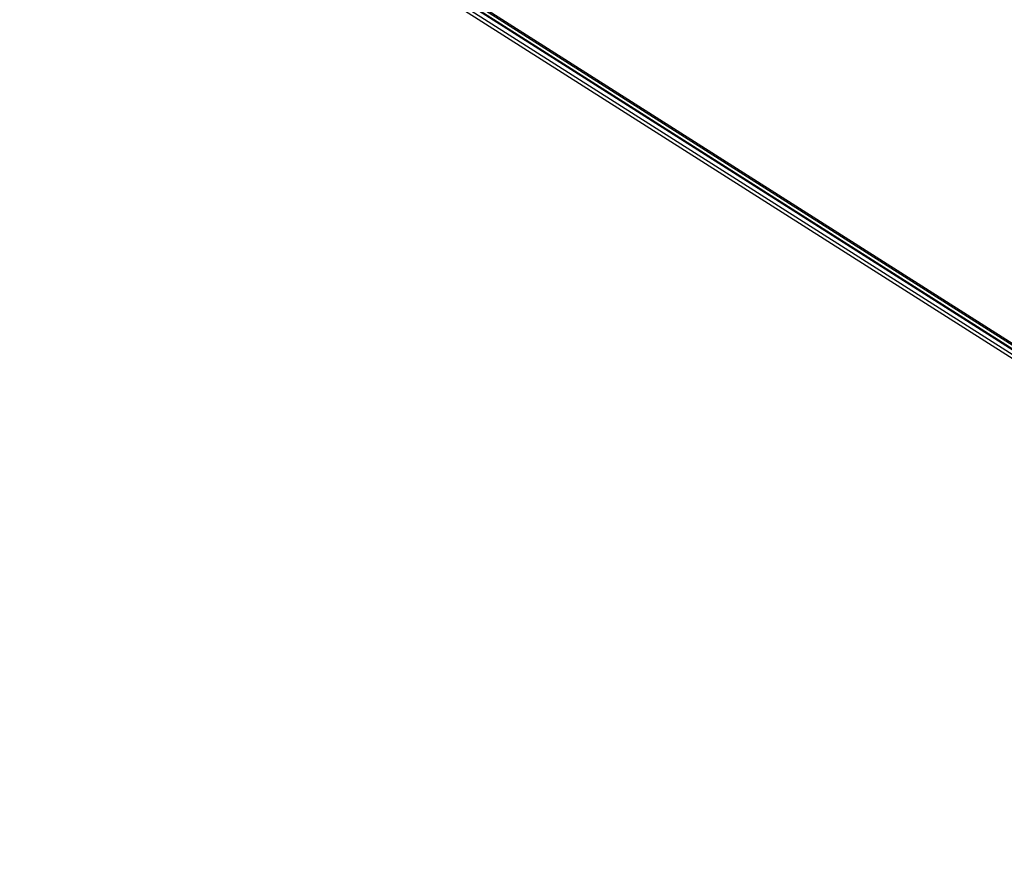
# Model space of a CAD drawing. Extents: x 1160061 to 2574774, y 200346 to 1150371.
# Tile 81 of 123: x 2465080 to 2474673, y 368393 to 376641. Entities that reach past the tile are written whole.
import ezdxf

# ---------------------------------------------------------------- set-up
doc = ezdxf.new("R2010")
doc.units = 0
doc.header["$MEASUREMENT"] = 0
doc.layers.add('Prop Drainage Structure Scour Hole Detail CELL', color=9, linetype='Continuous', lineweight=30)
doc.layers.add('Typical Terminator CELL', color=7, linetype='Continuous', lineweight=0)
doc.styles.add('Style-GEOMETRICFUTURA_211_M_L', font='GEOMETRICFUTURA_211_M_L.shx')
doc.dimstyles.new('erosion_control', dxfattribs={"dimtxt": 4.99999, "dimasz": 9.99998, "dimexe": 2.499995, "dimexo": 2.499995, "dimgap": 2.499995, "dimtad": 0, "dimtih": 1, "dimtoh": 1, "dimzin": 3, "dimdsep": 46, "dimtxsty": 'Style-GEOMETRICFUTURA_211_M_L', "dimcen": 0.09, "dimaunit": 1, "dimadec": 4, "dimazin": 3, "dimtfac": 1, "dimtofl": 0, "dimtmove": 0, "dimatfit": 1, "dimfxl": 1, "dimtzin": 3, "dimlwd": 106, "dimarcsym": 0})

# ---------------------------------------------------------------- blocks, each defined once
blk = doc.blocks.new('TERMINATOR_0.5')
at = {"color": 1, "linetype": 'Continuous', "lineweight": 0}
blk.add_line((0, 0), (-0.992551, -0.12183), dxfattribs=at)
at = {"layer": 'Typical Terminator CELL', "color": 1, "linetype": 'Continuous', "lineweight": 0, "extrusion": (0, 0, -1)}
blk.add_solid([(1.016539, 0.122782), (0, 0), (0.866019, -0.106299), (0.961185, -0.373521)], dxfattribs=at)
blk = doc.blocks.new('PROP DRAINAGE STRUCTURE SCOUR HOLE DETAIL')
at = {"layer": 'Prop Drainage Structure Scour Hole Detail CELL', "lineweight": 13, "annotation_type": 0, "has_hookline": 1, "hookline_direction": 1, "horizontal_direction": (0.160147, 0.987093, 0)}
for points, text_width in [([(107.358259, 42.535433), (574927.015532, 1339896.744006)], 61.936846), ([(116.167115, 46.576125), (574887.486302, 1339875.985101)], 7.606045), ([(148.543029, 41.906318), (574865.250415, 1339925.777013)], 36.375685), ([(165.787546, 46.508689), (574861.7786, 1339889.752708)], 17.053299), ([(117.374823, 167.995839), (574899.508765, 1339774.464058)], 48.18051), ([(85.237387, 180.033314), (574895.006536, 1339718.847286)], 35.884777)]:
    blk.add_leader(points, dimstyle='erosion_control', override={"dimtxt": 3.999992, "dimasz": 3.999992, "dimgap": 1.999996, "dimldrblk": 'TERMINATOR_0.5', "dimlwd": -2}, dxfattribs=dict(at, text_width=text_width))

msp = doc.modelspace()

# ---------------------------------------------------------------- block references
at = {"layer": 'Prop Drainage Structure Scour Hole Detail CELL', "rotation": 80.78459}
msp.add_blockref('PROP DRAINAGE STRUCTURE SCOUR HOLE DETAIL', (2482692.9, 368279.9), dxfattribs=at)

doc.saveas('drawing.dxf')
